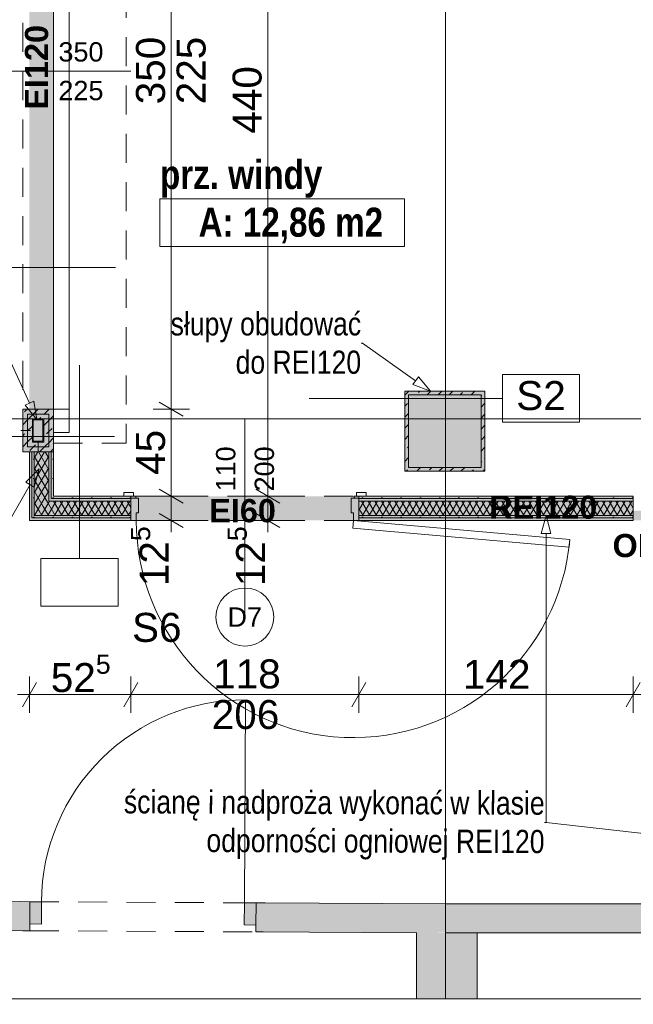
# Paper-space layout 'A-29. RZUT - PIĘTRO -1' of a CAD drawing. Header units: millimetres. Extents: x 0 to 950, y 0 to 750.
# Tile 14 of 28: x 303 to 367, y 101 to 203. Entities that reach past the tile are written whole.
import ezdxf
from ezdxf.xclip import XClip

# ---------------------------------------------------------------- set-up
doc = ezdxf.new("R2010")
doc.units = ezdxf.units.MM
doc.header["$MEASUREMENT"] = 0
doc.header["$XCLIPFRAME"] = 0
for name, pattern in [('ACAD_ISO03W100', [300, 120, -180]), ('DASHDOTX2', [1000, 500, -250, 0, -250]), ('DOT2', [3, 0.5, -2.5]), ('Przer. długie kreski', [2.5, 1.5, -1]), ('PRZERYWANA_DU_A', [550, 350, -200])]:
    doc.linetypes.add(name, pattern=pattern)
for name, color, linetype, lineweight in [('0_Nr_pióra__1', 7, 'Continuous', 20), ('0_Nr_pióra__2', 8, 'Continuous', 13), ('A_linie przekroju_Nr_pióra__1', 7, 'Continuous', 20), ('A_strefy_Nr_pióra__1', 7, 'Continuous', 20), ('A_wymiary_Nr_pióra__1', 7, 'Continuous', 20), ('A_wymiary_Nr_pióra__2', 8, 'Continuous', 13), ('A_ściany proj_Nr_pióra__1', 7, 'Continuous', 20), ('A_ściany_Nr_pióra__1', 7, 'Continuous', 20), ('Drzwi Archicad_Nr_pióra__1', 7, 'Continuous', 20), ('Drzwi Archicad_Nr_pióra__3', 252, 'Continuous', 13), ('Znaczniki drzwi Archicada_Nr_pióra__3', 252, 'Continuous', 13)]:
    doc.layers.add(name, color=color, linetype=linetype, lineweight=lineweight)
for name, color, linetype in [('A_konstrukcja stalowa', 7, 'Continuous'), ('A_podrys', 7, 'Continuous'), ('A_ppoż proj', 7, 'Continuous'), ('A_ściany', 7, 'Continuous'), ('A_ściany proj', 7, 'Continuous'), ('Drzwi Archicad', 7, 'Continuous')]:
    doc.layers.add(name, color=color, linetype=linetype)
for name, color, linetype, lineweight, true_color in [('A_konstrukcja stalowa_Nr_pióra__10', 7, 'Continuous', 13, 0x4b4b4b), ('A_opis ścian_Nr_pióra__19', 7, 'Continuous', 5, 0x191919), ('A_opis_Nr_pióra__10', 7, 'Continuous', 13, 0x4b4b4b), ('A_opis_Nr_pióra__255', 7, 'Continuous', 15, 0x242424), ('A_osie_Nr_pióra__16', 7, 'Continuous', 5, 0x0f0f0f), ('A_ppoż proj_Nr_pióra__8', 7, 'Continuous', 13, 0x4c4c4c), ('A_stolarka_Nr_pióra__8', 7, 'Continuous', 13, 0x4c4c4c), ('A_ściany proj_Nr_pióra__10', 7, 'Continuous', 13, 0x4b4b4b), ('A_ściany proj_Nr_pióra__21', 7, 'Continuous', 5, 0xb0b0b0), ('A_ściany proj_Nr_pióra__8', 7, 'Continuous', 13, 0x4c4c4c), ('A_ściany_Nr_pióra__10', 7, 'Continuous', 13, 0x4b4b4b)]:
    doc.layers.add(name, color=color, linetype=linetype, lineweight=lineweight, true_color=true_color)
doc.styles.add('STYL_AUTOMATYCZNY_1', font='arial.ttf')
doc.styles.add('STYL_AUTOMATYCZNY_2', font='ARIALN.TTF')
doc.styles.add('STYL_AUTOMATYCZNY_3', font='arial.ttf')
doc.styles.add('STYL_AUTOMATYCZNY_4', font='arial.ttf')
doc.styles.add('STYL_AUTOMATYCZNY_5', font='arial.ttf')
doc.styles.add('STYL_AUTOMATYCZNY_6', font='ARIALN.TTF')
pattern_1 = [(0, (-3203.2107, -656.7228), (0, 2), [0, -2])]
pattern_2 = [(60, (-3203.2107, -656.72283), (-0.51961524, 0.3), []), (120, (-3203.2107, -656.72283), (0.51961524, 0.3), [])]
pattern_3 = [(45, (-3203.2107, -656.7228), (-1.1404925, 1.1404925), []), (45, (-3202.0702, -656.7228), (-1.1404925, 1.1404925), [0.80646, -0.40322])]

# ---------------------------------------------------------------- blocks, each defined once
blk = doc.blocks.new('Rysunek_2_2', base_point=(-3203.21, -656.72))
at = {"layer": 'A_konstrukcja stalowa', "linetype": 'Continuous', "lineweight": 0, "true_color": 0x252525}
h = blk.add_hatch(color=250, dxfattribs=at)
h.paths.add_polyline_path([(304.63, 159.03), (305.83, 159.03), (305.83, 161.43), (304.63, 161.43)])
h.paths.add_polyline_path([(304.73, 159.13), (304.73, 161.33), (305.73, 161.33), (305.73, 159.13)], flags=0)
at = {"layer": 'A_ppoż proj', "linetype": 'Continuous', "lineweight": 0, "true_color": 0x121212}
h = blk.add_hatch(color=250, dxfattribs=at)
h.paths.add_polyline_path([(304.33, 243.93), (304.33, 236.83), (303.63, 236.83), (303.63, 232.43), (304.33, 232.43), (304.33, 162.43), (303.63, 162.43), (303.63, 158.03), (304.33, 158.03), (304.33, 150.93), (422.08, 150.93), (422.08, 111.26), (424.58, 111.26), (424.58, 150.93), (429.99, 150.93), (429.99, 156.13), (434.39, 156.13), (434.39, 163.53), (429.99, 163.53), (429.99, 234.13), (434.99, 234.13), (434.99, 241.97), (429.99, 241.97), (429.99, 243.93), (350.5, 243.93), (350.5, 283.89), (345, 283.91), (345, 282.91), (348, 282.89), (348, 243.93)])
h.paths.add_polyline_path([(366.83, 153.43), (306.83, 153.43), (306.83, 241.43), (366.83, 241.43), (366.83, 242.93), (428.99, 242.93), (428.99, 241.57), (434.59, 241.57), (434.59, 234.53), (428.99, 234.53), (428.99, 163.13), (433.99, 163.13), (433.99, 156.53), (428.99, 156.53), (428.99, 151.93), (366.83, 151.93)], flags=0)
h = blk.add_hatch(color=250, dxfattribs=at)
h.paths.add_polyline_path([(343.17, 156.01), (351.47, 156.01), (351.47, 164.31), (343.17, 164.31)])
h.paths.add_polyline_path([(343.57, 156.41), (343.57, 163.91), (351.07, 163.91), (351.07, 156.41)], flags=0)
at = {"layer": 'A_ściany', "linetype": 'Continuous', "lineweight": 0, "true_color": 0x000000}
for points in [[(343.57, 163.91), (343.57, 156.41), (351.07, 156.41), (351.07, 163.91)], [(110.97, 109.48), (304.37, 108.47), (304.38, 111.47), (110.99, 112.48)], [(327.78, 111.35), (327.77, 108.35), (347.38, 108.25), (347.38, 111.25)], [(347.38, 111.25), (347.38, 108.25), (439.38, 108.25), (439.38, 111.25)], [(344.38, 101.43), (350.66, 101.43), (350.66, 108.23), (344.38, 108.26)]]:
    blk.add_hatch(color=18, dxfattribs=at).paths.add_polyline_path(points)
at = {"layer": 'A_ściany proj', "linetype": 'Continuous', "lineweight": 0, "true_color": 0x4b4b4b}
h = blk.add_hatch(dxfattribs=at)
h.set_pattern_fill('FP_65_0002', color=251, style=0, pattern_type=2)
h.set_pattern_definition(pattern_3)
h.paths.add_polyline_path([(343.17, 164.31), (343.17, 156.01), (343.57, 156.41), (343.57, 163.91)])
h = blk.add_hatch(dxfattribs=at)
h.set_pattern_fill('FP_65_0002', color=251, style=0, pattern_type=2)
h.set_pattern_definition(pattern_3)
h.paths.add_polyline_path([(351.47, 164.31), (343.17, 164.31), (343.57, 163.91), (351.07, 163.91)])
h = blk.add_hatch(dxfattribs=at)
h.set_pattern_fill('FP_65_0002', color=251, style=0, pattern_type=2)
h.set_pattern_definition(pattern_3)
h.paths.add_polyline_path([(351.47, 156.01), (351.47, 164.31), (351.07, 163.91), (351.07, 156.41)])
h = blk.add_hatch(dxfattribs=at)
h.set_pattern_fill('FP_65_0002', color=251, style=0, pattern_type=2)
h.set_pattern_definition(pattern_3)
h.paths.add_polyline_path([(306.83, 162.43), (303.63, 162.43), (304.13, 161.93), (306.33, 161.93)])
h = blk.add_hatch(dxfattribs=at)
h.set_pattern_fill('FP_65_0002', color=251, style=0, pattern_type=2)
h.set_pattern_definition(pattern_3)
h.paths.add_polyline_path([(303.63, 162.43), (303.63, 158.03), (304.13, 158.53), (304.13, 161.93)])
h = blk.add_hatch(dxfattribs=at)
h.set_pattern_fill('FP_65_0002', color=251, style=0, pattern_type=2)
h.set_pattern_definition(pattern_3)
h.paths.add_polyline_path([(306.83, 158.03), (306.83, 162.43), (306.33, 161.93), (306.33, 158.53)])
h = blk.add_hatch(dxfattribs=at)
h.set_pattern_fill('FP_65_0002', color=251, style=0, pattern_type=2)
h.set_pattern_definition(pattern_3)
h.paths.add_polyline_path([(304.63, 161.43), (305.83, 161.43), (306.33, 161.93), (304.13, 161.93)])
h = blk.add_hatch(dxfattribs=at)
h.set_pattern_fill('FP_65_0002', color=251, style=0, pattern_type=2)
h.set_pattern_definition(pattern_3)
h.paths.add_polyline_path([(304.63, 159.03), (304.63, 161.43), (304.13, 161.93), (304.13, 158.53)])
h = blk.add_hatch(dxfattribs=at)
h.set_pattern_fill('FP_65_0002', color=251, style=0, pattern_type=2)
h.set_pattern_definition(pattern_3)
h.paths.add_polyline_path([(305.83, 161.43), (305.83, 159.03), (306.33, 158.53), (306.33, 161.93)])
h = blk.add_hatch(dxfattribs=at)
h.set_pattern_fill('FP_65_0002', color=251, style=0, pattern_type=2)
h.set_pattern_definition(pattern_3)
h.paths.add_polyline_path([(305.83, 159.03), (304.63, 159.03), (304.13, 158.53), (306.33, 158.53)])
h = blk.add_hatch(dxfattribs=at)
h.set_pattern_fill('FP_65_0002', color=251, style=0, pattern_type=2)
h.set_pattern_definition(pattern_3)
h.paths.add_polyline_path([(303.63, 158.03), (306.83, 158.03), (306.33, 158.53), (304.13, 158.53)])
at = {"layer": 'A_ściany proj', "linetype": 'Continuous', "lineweight": 13}
h = blk.add_hatch(dxfattribs=at)
h.set_pattern_fill('gypsum_0002', color=8, style=0, pattern_type=2)
h.set_pattern_definition(pattern_1)
h.paths.add_polyline_path([(304.33, 158.03), (304.33, 150.93), (304.58, 151.18), (304.58, 158.03)])
h = blk.add_hatch(dxfattribs=at)
h.set_pattern_fill('gypsum_0002', color=8, style=0, pattern_type=2)
h.set_pattern_definition(pattern_1)
h.paths.add_polyline_path([(304.58, 158.03), (304.58, 151.18), (304.83, 151.43), (304.83, 158.03)])
h = blk.add_hatch(dxfattribs=at)
h.set_pattern_fill('batt_insulation_0002', color=8, style=0, pattern_type=2)
h.set_pattern_definition(pattern_2)
h.paths.add_polyline_path([(304.83, 158.03), (304.83, 151.43), (306.33, 152.93), (306.33, 158.03)])
h = blk.add_hatch(dxfattribs=at)
h.set_pattern_fill('gypsum_0002', color=8, style=0, pattern_type=2)
h.set_pattern_definition(pattern_1)
h.paths.add_polyline_path([(306.58, 153.18), (306.58, 158.03), (306.33, 158.03), (306.33, 152.93)])
h = blk.add_hatch(dxfattribs=at)
h.set_pattern_fill('gypsum_0002', color=8, style=0, pattern_type=2)
h.set_pattern_definition(pattern_1)
h.paths.add_polyline_path([(306.83, 153.43), (306.83, 158.03), (306.58, 158.03), (306.58, 153.18)])
at = {"layer": 'A_ściany proj', "linetype": 'Continuous', "lineweight": 0, "true_color": 0x4b4b4b}
h = blk.add_hatch(dxfattribs=at)
h.set_pattern_fill('FP_65_0002', color=251, style=0, pattern_type=2)
h.set_pattern_definition(pattern_3)
h.paths.add_polyline_path([(343.17, 156.01), (351.47, 156.01), (351.07, 156.41), (343.57, 156.41)])
at = {"layer": 'A_ściany proj', "linetype": 'Continuous', "lineweight": 13}
h = blk.add_hatch(dxfattribs=at)
h.set_pattern_fill('batt_insulation_0002', color=8, style=0, pattern_type=2)
h.set_pattern_definition(pattern_2)
h.paths.add_polyline_path([(306.33, 152.93), (304.83, 151.43), (314.83, 151.43), (314.83, 152.93)])
h = blk.add_hatch(dxfattribs=at)
h.set_pattern_fill('gypsum_0002', color=8, style=0, pattern_type=2)
h.set_pattern_definition(pattern_1)
h.paths.add_polyline_path([(306.58, 153.18), (306.33, 152.93), (314.83, 152.93), (314.83, 153.18)])
h = blk.add_hatch(dxfattribs=at)
h.set_pattern_fill('gypsum_0002', color=8, style=0, pattern_type=2)
h.set_pattern_definition(pattern_1)
h.paths.add_polyline_path([(306.83, 153.43), (306.58, 153.18), (314.83, 153.18), (314.83, 153.43)])
h = blk.add_hatch(dxfattribs=at)
h.set_pattern_fill('gypsum_0002', color=8, style=0, pattern_type=2)
h.set_pattern_definition(pattern_1)
h.paths.add_polyline_path([(338.43, 153.43), (338.43, 153.18), (366.83, 153.18), (366.83, 153.43)])
h = blk.add_hatch(dxfattribs=at)
h.set_pattern_fill('gypsum_0002', color=8, style=0, pattern_type=2)
h.set_pattern_definition(pattern_1)
h.paths.add_polyline_path([(338.43, 153.18), (338.43, 152.93), (366.83, 152.93), (366.83, 153.18)])
h = blk.add_hatch(dxfattribs=at)
h.set_pattern_fill('batt_insulation_0002', color=8, style=0, pattern_type=2)
h.set_pattern_definition(pattern_2)
h.paths.add_polyline_path([(338.43, 152.93), (338.43, 151.43), (366.83, 151.43), (366.83, 152.93)])
h = blk.add_hatch(dxfattribs=at)
h.set_pattern_fill('gypsum_0002', color=8, style=0, pattern_type=2)
h.set_pattern_definition(pattern_1)
h.paths.add_polyline_path([(304.58, 151.18), (304.33, 150.93), (314.83, 150.93), (314.83, 151.18)])
h = blk.add_hatch(dxfattribs=at)
h.set_pattern_fill('gypsum_0002', color=8, style=0, pattern_type=2)
h.set_pattern_definition(pattern_1)
h.paths.add_polyline_path([(304.83, 151.43), (304.58, 151.18), (314.83, 151.18), (314.83, 151.43)])
h = blk.add_hatch(dxfattribs=at)
h.set_pattern_fill('gypsum_0002', color=8, style=0, pattern_type=2)
h.set_pattern_definition(pattern_1)
h.paths.add_polyline_path([(338.43, 151.18), (366.83, 151.18), (366.83, 151.43), (338.43, 151.43)])
h = blk.add_hatch(dxfattribs=at)
h.set_pattern_fill('gypsum_0002', color=8, style=0, pattern_type=2)
h.set_pattern_definition(pattern_1)
h.paths.add_polyline_path([(366.83, 151.18), (338.43, 151.18), (338.43, 150.93), (366.83, 150.93)])
at = {"layer": 'Drzwi Archicad', "linetype": 'Continuous', "lineweight": 0, "true_color": 0xfdfdfd}
for points in [[(304.37, 109.17), (305.57, 109.16), (305.58, 111.46), (304.38, 111.47)], [(327.78, 111.35), (326.58, 111.36), (326.57, 109.06), (327.77, 109.05)]]:
    blk.add_hatch(color=7, dxfattribs=at).paths.add_polyline_path(points)
at = {"layer": '0_Nr_pióra__2', "color": 8, "linetype": 'PRZERYWANA_DU_A', "lineweight": 13, "ltscale": 2, "flags": 128}
for points in [[(51.04, 101.43), (365.17, 101.43)], [(365.17, 101.43), (535.17, 101.43)]]:
    blk.add_lwpolyline(points, dxfattribs=at)
at = {"layer": 'A_konstrukcja stalowa_Nr_pióra__10', "color": 251, "linetype": 'DOT2', "lineweight": 13, "ltscale": 2, "true_color": 0x4b4b4b}
for p, q in [((305.23, 158.03), (305.23, 162.43)), ((303.43, 160.23), (307.03, 160.23))]:
    blk.add_line(p, q, dxfattribs=at)
at = {"layer": 'A_konstrukcja stalowa_Nr_pióra__10', "color": 251, "linetype": 'Continuous', "lineweight": 13, "ltscale": 2, "true_color": 0x4b4b4b}
for p, q in [((305.83, 161.43), (304.63, 161.43)), ((304.63, 161.43), (304.63, 159.03)), ((304.73, 159.13), (304.73, 161.33)), ((304.73, 161.33), (305.73, 161.33)), ((305.73, 161.33), (305.73, 159.13)), ((305.83, 159.03), (305.83, 161.43)), ((304.63, 159.03), (305.83, 159.03)), ((305.73, 159.13), (304.73, 159.13))]:
    blk.add_line(p, q, dxfattribs=at)
at = {"layer": 'A_linie przekroju_Nr_pióra__1', "color": 7, "linetype": 'ACAD_ISO03W100', "lineweight": 20, "ltscale": 2}
blk.add_line((73.24, 177.09), (535.17, 177.09), dxfattribs=at)
at = {"layer": 'A_opis ścian_Nr_pióra__19', "color": 250, "linetype": 'Continuous', "lineweight": 5, "ltscale": 2, "true_color": 0x191919}
for p, q in [((309.51, 147), (309.51, 167)), ((361.28, 166.04), (353.28, 166.04)), ((353.28, 166.04), (353.28, 161.09)), ((361.28, 161.09), (361.28, 166.04)), ((353.28, 163.56), (333.28, 163.56)), ((353.28, 161.09), (361.28, 161.09)), ((293.13, 159.61), (313.13, 159.61)), ((313.51, 147), (305.51, 147)), ((305.51, 147), (305.51, 142.05)), ((313.51, 142.05), (313.51, 147)), ((305.51, 142.05), (313.51, 142.05))]:
    blk.add_line(p, q, dxfattribs=at)
at = {"layer": 'A_opis_Nr_pióra__255', "color": 250, "linetype": 'Continuous', "lineweight": 15, "ltscale": 2, "true_color": 0x242424}
for p, q in [((338.82, 169.27), (338.66, 169.27)), ((344.3, 165.39), (338.82, 169.27)), ((304.33, 163.07), (302.42, 167.29)), ((344.01, 164.98), (344.59, 165.79)), ((345.83, 164.31), (344.59, 165.79)), ((345.83, 164.31), (344.01, 164.98)), ((303.88, 162.87), (304.79, 163.28)), ((305.1, 161.37), (304.79, 163.28)), ((305.1, 161.37), (303.88, 162.87)), ((305.32, 156.25), (303.96, 154.88)), ((305.32, 156.25), (304.82, 154.38)), ((304.82, 154.38), (303.96, 154.88)), ((304.39, 154.63), (297.5, 142.65)), ((357.81, 151.43), (357.31, 149.56)), ((357.81, 151.43), (358.31, 149.56)), ((358.31, 149.56), (357.31, 149.56)), ((357.81, 149.56), (357.81, 119.66)), ((357.81, 119.66), (357.65, 119.66)), ((357.81, 119.66), (357.65, 119.66)), ((420.23, 112.6), (357.81, 119.66))]:
    blk.add_line(p, q, dxfattribs=at)
at = {"layer": 'A_osie_Nr_pióra__16', "color": 250, "linetype": 'DASHDOTX2', "lineweight": 5, "ltscale": 2, "true_color": 0x0f0f0f}
for p, q in [((347.38, 400.34), (347.38, 101.43)), ((535.17, 161.43), (86.77, 161.43))]:
    blk.add_line(p, q, dxfattribs=at)
at = {"layer": 'A_stolarka_Nr_pióra__8', "color": 251, "linetype": 'Przer. długie kreski', "lineweight": 13, "ltscale": 2, "true_color": 0x4c4c4c}
for p in [(314.33, 235.93), (306.83, 158.93)]:
    blk.add_line(p, (314.33, 158.93), dxfattribs=at)
at = {"layer": 'A_stolarka_Nr_pióra__8', "color": 251, "linetype": 'Continuous', "lineweight": 13, "ltscale": 2, "true_color": 0x4c4c4c}
for p, q in [((306.83, 234.83), (306.83, 160.03)), ((308.43, 234.83), (308.43, 160.03)), ((306.83, 162.43), (308.43, 162.43)), ((306.83, 160.03), (308.43, 160.03))]:
    blk.add_line(p, q, dxfattribs=at)
at = {"layer": 'A_strefy_Nr_pióra__1', "color": 7, "linetype": 'Continuous', "lineweight": 20, "ltscale": 2}
for p, q in [((317.84, 184.22), (317.84, 179.28)), ((317.84, 184.22), (343.14, 184.22)), ((343.14, 184.22), (343.14, 179.28)), ((317.84, 179.28), (343.14, 179.28))]:
    blk.add_line(p, q, dxfattribs=at)
at = {"layer": 'A_wymiary_Nr_pióra__1', "color": 7, "linetype": 'Continuous', "lineweight": 20, "ltscale": 2}
for p, q in [((317.75, 163.15), (320.25, 161.71)), ((317.75, 154.15), (320.25, 152.71)), ((327.75, 154.15), (330.25, 152.71)), ((317.75, 151.65), (320.25, 150.21)), ((327.75, 151.65), (330.25, 150.21)), ((305.06, 134.15), (303.61, 131.65)), ((315.56, 134.15), (314.11, 131.65)), ((339.16, 134.15), (337.71, 131.65)), ((367.55, 134.15), (366.11, 131.65))]:
    blk.add_line(p, q, dxfattribs=at)
at = {"layer": 'A_wymiary_Nr_pióra__2', "color": 8, "linetype": 'Continuous', "lineweight": 13, "ltscale": 2}
for p, q in [((329, 153.43), (329, 241.43)), ((319, 162.43), (319, 232.43)), ((320.88, 162.43), (317.13, 162.43)), ((319, 153.43), (319, 162.43)), ((320.88, 153.43), (317.13, 153.43)), ((319, 150.93), (319, 153.43)), ((330.88, 153.43), (327.13, 153.43)), ((329, 150.93), (329, 153.43)), ((320.88, 150.93), (317.13, 150.93)), ((319, 149.7), (319, 150.93)), ((330.88, 150.93), (327.13, 150.93)), ((329, 149.7), (329, 150.93)), ((304.33, 131.03), (304.33, 134.78)), ((314.83, 131.03), (314.83, 134.78)), ((338.43, 131.03), (338.43, 134.78)), ((366.83, 131.03), (366.83, 134.78)), ((303.11, 132.9), (304.33, 132.9)), ((304.33, 132.9), (314.83, 132.9)), ((314.83, 132.9), (338.43, 132.9)), ((338.43, 132.9), (366.83, 132.9)), ((366.83, 132.9), (422.08, 132.9))]:
    blk.add_line(p, q, dxfattribs=at)
at = {"layer": 'A_ściany proj_Nr_pióra__1', "color": 7, "linetype": 'Continuous', "lineweight": 20, "ltscale": 2}
for p, q in [((314.83, 153.43), (314.09, 153.43)), ((338.43, 153.43), (339.17, 153.43))]:
    blk.add_line(p, q, dxfattribs=at)
at = {"layer": 'A_ściany proj_Nr_pióra__1', "color": 7, "linetype": 'Continuous', "lineweight": 20, "ltscale": 2, "flags": 128}
for points in [[(343.17, 164.31), (343.17, 156.01)], [(351.47, 164.31), (343.17, 164.31)], [(351.47, 156.01), (351.47, 164.31)], [(343.57, 156.41), (343.57, 163.91)], [(343.57, 163.91), (351.07, 163.91)], [(351.07, 163.91), (351.07, 156.41)], [(306.83, 162.43), (303.63, 162.43)], [(303.63, 162.43), (303.63, 158.03)], [(306.83, 158.03), (306.83, 162.43)], [(304.63, 161.43), (305.83, 161.43)], [(304.63, 159.03), (304.63, 161.43)], [(305.83, 161.43), (305.83, 159.03)], [(305.83, 159.03), (304.63, 159.03)], [(303.63, 158.03), (306.83, 158.03)], [(304.33, 158.03), (304.33, 150.93)], [(306.83, 153.43), (306.83, 158.03)], [(343.17, 156.01), (351.47, 156.01)], [(351.07, 156.41), (343.57, 156.41)], [(314.83, 153.43), (306.83, 153.43)], [(366.83, 153.43), (338.43, 153.43)], [(304.33, 150.93), (314.83, 150.93)], [(338.43, 150.93), (366.83, 150.93)]]:
    blk.add_lwpolyline(points, dxfattribs=at)
at = {"layer": 'A_ściany proj_Nr_pióra__10', "color": 251, "linetype": 'Continuous', "lineweight": 13, "ltscale": 2, "true_color": 0x4b4b4b}
for p, q in [((304.13, 161.93), (306.33, 161.93)), ((306.33, 161.93), (304.13, 161.93)), ((304.13, 158.53), (304.13, 161.93)), ((304.13, 161.93), (304.13, 158.53)), ((306.33, 161.93), (306.33, 158.53)), ((306.33, 158.53), (306.33, 161.93)), ((306.33, 158.53), (304.13, 158.53)), ((304.13, 158.53), (306.33, 158.53))]:
    blk.add_line(p, q, dxfattribs=at)
at = {"layer": 'A_ściany proj_Nr_pióra__21', "color": 253, "linetype": 'Continuous', "lineweight": 5, "ltscale": 2, "true_color": 0xb0b0b0}
for p, q in [((304.33, 162.43), (304.58, 162.43)), ((304.58, 162.43), (304.83, 162.43)), ((304.83, 162.43), (306.33, 162.43)), ((306.33, 162.43), (306.58, 162.43)), ((306.58, 162.43), (306.83, 162.43)), ((304.58, 158.03), (304.58, 151.18)), ((304.83, 158.03), (304.83, 151.43)), ((306.33, 152.93), (306.33, 158.03)), ((306.58, 153.18), (306.58, 158.03)), ((314.83, 152.93), (306.33, 152.93)), ((314.83, 153.18), (306.58, 153.18)), ((314.83, 153.23), (314.83, 153.43)), ((314.83, 153.18), (314.83, 153.23)), ((314.83, 152.93), (314.83, 153.18)), ((314.83, 151.43), (314.83, 152.93)), ((338.43, 153.23), (338.43, 153.43)), ((338.43, 153.18), (338.43, 153.23)), ((366.83, 153.18), (338.43, 153.18)), ((338.43, 152.93), (338.43, 153.18)), ((366.83, 152.93), (338.43, 152.93)), ((338.43, 151.43), (338.43, 152.93)), ((304.58, 151.18), (314.83, 151.18)), ((304.83, 151.43), (314.83, 151.43)), ((314.83, 151.18), (314.83, 151.43)), ((314.83, 150.93), (314.83, 151.18)), ((338.43, 151.43), (366.83, 151.43)), ((338.43, 151.18), (338.43, 151.43)), ((338.43, 151.18), (366.83, 151.18)), ((338.43, 150.93), (338.43, 151.18))]:
    blk.add_line(p, q, dxfattribs=at)
at = {"layer": 'A_ściany proj_Nr_pióra__21', "color": 253, "linetype": 'Continuous', "lineweight": 5, "ltscale": 2, "true_color": 0xb0b0b0, "flags": 128}
for points in [[(304.33, 158.03), (304.58, 158.03)], [(304.58, 158.03), (304.83, 158.03)], [(304.83, 158.03), (306.33, 158.03)], [(306.33, 158.03), (306.58, 158.03)], [(306.58, 158.03), (306.83, 158.03)], [(366.83, 153.43), (366.83, 153.18)], [(366.83, 153.18), (366.83, 152.93)], [(366.83, 152.93), (366.83, 151.43)], [(366.83, 151.43), (366.83, 151.18)], [(366.83, 151.18), (366.83, 150.93)]]:
    blk.add_lwpolyline(points, dxfattribs=at)
at = {"layer": 'A_ściany proj_Nr_pióra__8', "color": 251, "linetype": 'Przer. długie kreski', "lineweight": 13, "ltscale": 2, "true_color": 0x4c4c4c}
blk.add_line((303.63, 232.43), (303.63, 162.43), dxfattribs=at)
at = {"layer": 'A_ściany_Nr_pióra__1', "color": 7, "linetype": 'Continuous', "lineweight": 20, "ltscale": 2}
for p, q in [((304.38, 111.47), (303.44, 111.48)), ((304.38, 111.47), (304.37, 109.17)), ((327.78, 111.35), (327.77, 109.05)), ((327.78, 111.35), (328.72, 111.34)), ((304.37, 109.17), (304.37, 108.47)), ((327.77, 109.05), (327.77, 108.35)), ((304.37, 108.47), (303.63, 108.47)), ((327.77, 108.35), (328.51, 108.35))]:
    blk.add_line(p, q, dxfattribs=at)
at = {"layer": 'A_ściany_Nr_pióra__1', "color": 7, "linetype": 'Continuous', "lineweight": 20, "ltscale": 2, "flags": 128}
for points in [[(343.57, 163.91), (343.57, 156.41)], [(351.07, 163.91), (343.57, 163.91)], [(351.07, 156.41), (351.07, 163.91)], [(343.57, 156.41), (351.07, 156.41)], [(304.38, 111.47), (110.99, 112.48)], [(347.38, 111.25), (327.78, 111.35)], [(439.38, 111.25), (347.38, 111.25)], [(218.66, 108.92), (304.37, 108.47)], [(327.77, 108.35), (344.38, 108.26)], [(344.38, 108.26), (344.38, 101.43)], [(347.38, 108.25), (419.18, 108.25)], [(350.66, 101.43), (350.66, 108.23)]]:
    blk.add_lwpolyline(points, dxfattribs=at)
at = {"layer": 'A_ściany_Nr_pióra__10', "color": 251, "linetype": 'Przer. długie kreski', "lineweight": 13, "ltscale": 2, "true_color": 0x4b4b4b}
for p, q in [((304.38, 111.47), (327.78, 111.35)), ((304.37, 108.47), (327.77, 108.35))]:
    blk.add_line(p, q, dxfattribs=at)
at = {"layer": 'Drzwi Archicad_Nr_pióra__1', "color": 7, "linetype": 'Continuous', "lineweight": 20, "ltscale": 2}
for p, q in [((326.58, 111.36), (326.69, 132.35)), ((304.38, 111.47), (303.44, 111.48)), ((304.38, 111.47), (303.44, 111.48)), ((304.38, 111.47), (304.37, 109.17)), ((304.38, 111.47), (304.37, 109.17)), ((304.38, 111.47), (304.37, 109.17)), ((305.58, 111.46), (304.38, 111.47)), ((305.57, 109.16), (305.58, 111.46)), ((326.58, 111.36), (326.57, 109.06)), ((327.78, 111.35), (326.58, 111.36)), ((327.77, 109.05), (327.78, 111.35)), ((327.78, 111.35), (327.77, 109.05)), ((327.78, 111.35), (327.77, 109.05)), ((327.78, 111.35), (328.72, 111.34)), ((327.78, 111.35), (328.72, 111.34)), ((304.37, 109.17), (305.57, 109.16)), ((304.37, 109.17), (304.37, 108.47)), ((304.37, 109.17), (304.37, 108.47)), ((326.57, 109.06), (327.77, 109.05)), ((327.77, 109.05), (327.77, 108.35)), ((327.77, 109.05), (327.77, 108.35)), ((304.37, 108.47), (303.63, 108.47)), ((304.37, 108.47), (303.63, 108.47)), ((327.77, 108.35), (328.51, 108.35)), ((327.77, 108.35), (328.51, 108.35))]:
    blk.add_line(p, q, dxfattribs=at)
blk.add_arc((326.58, 111.36), 21, 89.7013, 179.7013, dxfattribs=at)
at = {"layer": 'Drzwi Archicad_Nr_pióra__3', "color": 252, "linetype": 'Continuous', "lineweight": 13, "ltscale": 2}
for p, q in [((304.33, 162.43), (304.58, 162.43)), ((304.58, 162.43), (304.83, 162.43)), ((304.83, 162.43), (306.33, 162.43)), ((306.33, 162.43), (306.58, 162.43)), ((306.58, 162.43), (306.83, 162.43)), ((315.09, 153.81), (314.09, 153.81)), ((314.09, 153.81), (314.09, 153.43)), ((314.09, 153.43), (315.09, 153.43)), ((314.83, 153.43), (314.09, 153.43)), ((314.83, 153.43), (314.09, 153.43)), ((315.33, 153.43), (314.83, 153.43)), ((314.83, 153.43), (314.83, 153.23)), ((314.83, 153.23), (314.83, 153.43)), ((314.83, 153.23), (314.83, 153.43)), ((314.83, 153.23), (315.33, 153.23)), ((314.83, 150.93), (314.83, 153.23)), ((314.83, 153.23), (315.63, 153.23)), ((314.83, 153.18), (314.83, 153.23)), ((314.83, 153.18), (314.83, 153.23)), ((314.83, 152.93), (314.83, 153.18)), ((314.83, 152.93), (314.83, 153.18)), ((314.83, 151.43), (314.83, 152.93)), ((314.83, 151.43), (314.83, 152.93)), ((315.09, 153.43), (315.09, 153.81)), ((315.33, 153.23), (315.33, 153.43)), ((315.63, 153.23), (315.63, 151.73)), ((337.63, 151.73), (337.63, 153.23)), ((337.63, 153.23), (338.43, 153.23)), ((338.43, 153.43), (337.93, 153.43)), ((337.93, 153.43), (337.93, 153.23)), ((337.93, 153.23), (338.43, 153.23)), ((339.17, 153.81), (338.17, 153.81)), ((338.17, 153.81), (338.17, 153.43)), ((338.17, 153.43), (339.17, 153.43)), ((338.43, 153.23), (338.43, 153.43)), ((338.43, 153.23), (338.43, 153.43)), ((338.43, 153.23), (338.43, 153.43)), ((338.43, 153.43), (339.17, 153.43)), ((338.43, 153.43), (339.17, 153.43)), ((338.43, 153.23), (338.43, 150.93)), ((338.43, 153.18), (338.43, 153.23)), ((338.43, 153.18), (338.43, 153.23)), ((338.43, 152.93), (338.43, 153.18)), ((338.43, 152.93), (338.43, 153.18)), ((338.43, 151.43), (338.43, 152.93)), ((338.43, 151.43), (338.43, 152.93)), ((339.17, 153.43), (339.17, 153.81)), ((314.83, 151.18), (314.83, 151.43)), ((314.83, 151.18), (314.83, 151.43)), ((314.83, 150.93), (314.83, 151.18)), ((314.83, 150.93), (314.83, 151.18)), ((315.39, 150.93), (314.83, 150.93)), ((315.63, 151.73), (315.39, 151.73)), ((315.39, 151.73), (315.39, 150.93)), ((337.87, 151.73), (337.63, 151.73)), ((337.87, 150.93), (337.8, 150.13)), ((337.87, 150.93), (337.87, 151.73)), ((338.43, 150.93), (337.87, 150.93)), ((360.27, 148.97), (337.87, 150.93)), ((338.43, 151.18), (338.43, 151.43)), ((338.43, 151.18), (338.43, 151.43)), ((338.43, 150.93), (338.43, 151.18)), ((338.43, 150.93), (338.43, 151.18)), ((337.8, 150.13), (360.2, 148.17)), ((360.2, 148.17), (360.27, 148.97))]:
    blk.add_line(p, q, dxfattribs=at)
at = {"layer": 'Drzwi Archicad_Nr_pióra__3', "color": 252, "linetype": 'Przer. długie kreski', "lineweight": 13, "ltscale": 2}
for p, q in [((314.83, 153.43), (338.43, 153.43)), ((314.83, 150.93), (338.43, 150.93))]:
    blk.add_line(p, q, dxfattribs=at)
at = {"layer": 'Drzwi Archicad_Nr_pióra__3', "color": 252, "linetype": 'Continuous', "lineweight": 13, "ltscale": 2}
blk.add_arc((337.87, 150.93), 22.48, 180, 355, dxfattribs=at)
at = {"layer": 'Znaczniki drzwi Archicada_Nr_pióra__3', "color": 252, "linetype": 'Continuous', "lineweight": 13, "ltscale": 2}
for p, q in [((300.2, 197.43), (314.83, 197.43)), ((326.63, 140.93), (326.63, 161.43))]:
    blk.add_line(p, q, dxfattribs=at)
at = {"layer": 'Znaczniki drzwi Archicada_Nr_pióra__3', "color": 252, "linetype": 'Continuous', "lineweight": 13, "ltscale": 2, "flags": 128}
blk.add_lwpolyline([(323.63, 140.93, 1), (329.63, 140.93, 1)], format="xyb", close=True, dxfattribs=at)
at = {"layer": 'A_opis ścian_Nr_pióra__19', "color": 250, "linetype": 'Continuous', "lineweight": 5, "true_color": 0x191919, "char_height": 3, "attachment_point": 2, "style": 'STYL_AUTOMATYCZNY_1'}
for s, insert in [('\\A1;{\\pqc;\\fArial|b0|i0|c238|p0;\\W1.000000;S2}', (357.28, 165.35)), ('\\A1;{\\pqc;\\fArial|b0|i0|c238|p0;\\W1.000000;S6}', (317.51, 141.36))]:
    blk.add_mtext(s, dxfattribs=dict(at, insert=insert))
at = {"layer": 'A_opis_Nr_pióra__10', "color": 251, "linetype": 'Continuous', "lineweight": 13, "true_color": 0x4b4b4b, "char_height": 2.4, "attachment_point": 6, "style": 'STYL_AUTOMATYCZNY_2'}
for s, insert, width, line_spacing_factor in [('\\A1;{\\pqr;\\fArial Narrow|b0|i0|c238|p0;\\W1.000000;słupy obudować do REI120}', (338.66, 169.27), 20.665, 0.99198), ('\\A1;{\\pqr;\\fArial Narrow|b0|i0|c238|p0;\\W1.000000;Uwaga! należy uwzględnić przełożenie instalacji w tym obszarze, tak aby możliwe było wykonanie drzwi}', (406.17, 124.36), 44.5324, 0.990988)]:
    blk.add_mtext(s, dxfattribs=dict(at, insert=insert, width=width, line_spacing_factor=line_spacing_factor))
at = {"layer": 'A_opis_Nr_pióra__10', "color": 251, "linetype": 'Continuous', "lineweight": 13, "true_color": 0x4b4b4b, "insert": (424.85, 163.97), "char_height": 2.4, "attachment_point": 6, "style": 'STYL_AUTOMATYCZNY_2'}
blk.add_mtext('\\A1;{\\pqr;\\fArial Narrow|b0|i0|c238|p0;\\W1.000000;słupy i podciągi obudować do REI120}', dxfattribs=at)
at = {"layer": 'A_opis_Nr_pióra__10', "color": 251, "linetype": 'Continuous', "lineweight": 13, "true_color": 0x4b4b4b, "insert": (357.65, 119.32), "char_height": 2.4, "width": 48.4525, "attachment_point": 6, "rotation": 359.806, "line_spacing_factor": 0.992932, "style": 'STYL_AUTOMATYCZNY_2'}
blk.add_mtext('\\A1;{\\pqr;\\fArial Narrow|b0|i0|c238|p0;\\W1.000000;ścianę i nadproża wykonać w klasie odporności ogniowej REI120}', dxfattribs=at)
blk.add_mtext('\\A1;{\\pqr;\\fArial Narrow|b0|i0|c238|p0;\\W1.000000;ścianę i nadproża wykonać w klasie odporności ogniowej REI120}', dxfattribs=at)
at = {"layer": 'A_ppoż proj_Nr_pióra__8', "color": 251, "linetype": 'Continuous', "lineweight": 13, "true_color": 0x4c4c4c, "insert": (305.08, 197.82), "char_height": 2.4, "attachment_point": 5, "rotation": 90, "style": 'STYL_AUTOMATYCZNY_3'}
blk.add_mtext('\\A1;{\\pqc;\\fArial|b1|i0|c238|p0;\\W1.000000;EI120}', dxfattribs=at)
at = {"layer": 'A_ppoż proj_Nr_pióra__8', "color": 251, "linetype": 'Continuous', "lineweight": 13, "true_color": 0x4c4c4c, "char_height": 2.4, "attachment_point": 5, "style": 'STYL_AUTOMATYCZNY_3'}
for s, insert in [('\\A1;{\\pqc;\\fArial|b1|i0|c238|p0;\\W1.000000;EI60}', (326.39, 151.92)), ('\\A1;{\\pqc;\\fArial|b1|i0|c238|p0;\\W1.000000;REI120}', (357.51, 152.28)), ('\\A1;{\\pqc;\\fArial|b1|i0|c238|p0;\\W1.000000;OBUDOWA ŚCIANY DO REI120}', (389.55, 148.31))]:
    blk.add_mtext(s, dxfattribs=dict(at, insert=insert))
at = {"layer": 'A_strefy_Nr_pióra__1', "color": 7, "linetype": 'Continuous', "lineweight": 20, "char_height": 3, "attachment_point": 1, "style": 'STYL_AUTOMATYCZNY_6'}
for s, insert in [('\\A1;{\\pql;\\fArial Narrow|b1|i0|c238|p0;\\W1.000000;prz. windy}', (317.84, 188.22)), ('\\A1;{\\pql;\\fArial Narrow|b1|i0|c238|p0;\\W1.000000;A: 12,86 m2}', (321.84, 183.29))]:
    blk.add_mtext(s, dxfattribs=dict(at, insert=insert))
at = {"layer": 'A_wymiary_Nr_pióra__1', "color": 7, "linetype": 'Continuous', "lineweight": 20, "char_height": 3, "attachment_point": 7, "rotation": 90, "style": 'STYL_AUTOMATYCZNY_5'}
for s, insert, width in [('\\A1;{\\pql;\\fArial|b0|i0|c238|p0;\\W1.000000;350}', (318.4, 193.99), 6.8645), ('\\A1;{\\pql;\\fArial|b0|i0|c238|p0;\\W1.000000;225}', (322.6, 193.99), 6.8645), ('\\A1;{\\pql;\\fArial|b0|i0|c238|p0;\\W1.000000;440}', (328.4, 190.95), 6.8645), ('\\A1;{\\pql;\\fArial|b0|i0|c238|p0;\\W1.000000;45}', (318.4, 155.64), 4.5763)]:
    blk.add_mtext(s, dxfattribs=dict(at, insert=insert, width=width))
at = {"layer": 'A_wymiary_Nr_pióra__1', "color": 7, "linetype": 'Continuous', "lineweight": 20, "char_height": 3, "attachment_point": 7, "rotation": 90, "style": 'STYL_AUTOMATYCZNY_1'}
for insert in [(319.6, 144.12), (329.6, 144.12)]:
    blk.add_mtext('\\A1;{\\pql;\\fArial|b0|i0|c238|p0;\\W1.000000;12\\fArial|b0|i0|c238|p0;\\W1.000000;\\A1{\\H.66x;\\S5^  ;}}', dxfattribs=dict(at, insert=insert))
at = {"layer": 'A_wymiary_Nr_pióra__1', "color": 7, "linetype": 'Continuous', "lineweight": 20, "insert": (306.54, 132.29), "char_height": 3, "attachment_point": 7, "style": 'STYL_AUTOMATYCZNY_1'}
blk.add_mtext('\\A1;{\\pql;\\fArial|b0|i0|c238|p0;\\W1.000000;52\\fArial|b0|i0|c238|p0;\\W1.000000;\\A1{\\H.66x;\\S5^  ;}}', dxfattribs=at)
at = {"layer": 'A_wymiary_Nr_pióra__1', "color": 7, "linetype": 'Continuous', "lineweight": 20, "char_height": 3, "attachment_point": 7, "style": 'STYL_AUTOMATYCZNY_5'}
for s, insert, width in [('\\A1;{\\pql;\\fArial|b0|i0|c238|p0;\\W1.000000;118}', (323.35, 133.5), 6.5592), ('\\A1;{\\pql;\\fArial|b0|i0|c238|p0;\\W1.000000;142}', (349.2, 133.5), 6.8645), ('\\A1;{\\pql;\\fArial|b0|i0|c238|p0;\\W1.000000;206}', (323.2, 129.3), 6.8645)]:
    blk.add_mtext(s, dxfattribs=dict(at, insert=insert, width=width))
at = {"layer": 'Znaczniki drzwi Archicada_Nr_pióra__3', "color": 252, "linetype": 'Continuous', "lineweight": 13, "char_height": 2, "attachment_point": 7, "style": 'STYL_AUTOMATYCZNY_4'}
for s, insert in [('\\A1;{\\pql;\\fArial CE|b0|i0|c238|p0;\\W1.000000;350}', (307.33, 198.39)), ('\\A1;{\\pql;\\fArial CE|b0|i0|c238|p0;\\W1.000000;225}', (307.33, 194.39)), ('\\A1;{\\pql;\\fArial CE|b0|i0|c238|p0;\\W1.000000;D7}', (324.83, 139.93))]:
    blk.add_mtext(s, dxfattribs=dict(at, insert=insert))
at = {"layer": 'Znaczniki drzwi Archicada_Nr_pióra__3', "color": 252, "linetype": 'Continuous', "lineweight": 13, "char_height": 2, "attachment_point": 7, "rotation": 90, "style": 'STYL_AUTOMATYCZNY_4'}
for s, insert in [('\\A1;{\\pql;\\fArial CE|b0|i0|c238|p0;\\W1.000000;110}', (325.67, 153.93)), ('\\A1;{\\pql;\\fArial CE|b0|i0|c238|p0;\\W1.000000;200}', (329.67, 153.93))]:
    blk.add_mtext(s, dxfattribs=dict(at, insert=insert))

psp = doc.layouts.new('A-29. RZUT - PIĘTRO -1')

# ---------------------------------------------------------------- block references
at = {"layer": 'A_podrys', "color": 37, "linetype": 'Continuous', "lineweight": 5, "true_color": 0x656532}
ref = psp.add_blockref('Rysunek_2_2', (-3203.21, -656.72), dxfattribs=at)
XClip(ref).set_block_clipping_path([(34.2720516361, 101.426833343), (535.1719941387, 519.046833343)])

# ---------------------------------------------------------------- texts
at = {"layer": '0_Nr_pióra__1', "color": 7, "linetype": 'Continuous', "lineweight": 20, "insert": (273.58, 30.42), "char_height": 1.9952, "attachment_point": 7, "line_spacing_factor": 0.983393, "style": 'STYL_AUTOMATYCZNY_2'}
psp.add_mtext('\\A1;{\\pql;\\fArial Narrow|b0|i0|c238|p0;\\W1.000000;S\\fArial Narrow|b0|i0|c238|p0;\\W1.000000;\\A1{\\H.66x;\\S ^ 7 ;}\\fArial Narrow|b0|i0|c238|p0;\\W1.000000;- ściana murowana z bloczków silikatowych na zaprawie M10 EI60^I18cm\\P\\pql;\\fArial Narrow|b0|i0|c238|p0;\\W1.000000;tynk gipsowy nakładany maszynowo z gładzią gipsową^I^I1,5 cm\\P\\pql;\\fArial Narrow|b0|i0|c238|p0;\\W1.000000;ściana murowana z bloczków silikatowych SILKA lub równoważne^I15cm\\P\\pql;\\fArial Narrow|b0|i0|c238|p0;\\W1.000000;tynk gipsowy nakładany maszynowo z gładzią gipsową^I^I1,5 cm\\P\\pql;\\fArial Narrow|b0|i0|c238|p0;\\W1.000000;\\P\\pql;\\fArial Narrow|b0|i0|c238|p0;\\H1.002404x;\\W1.000000;S\\fArial Narrow|b0|i0|c238|p0;\\W1.000000;\\A1{\\H.66x;\\S ^ 8 ;}\\fArial Narrow|b0|i0|c238|p0;\\W1.000000;- ściana murowana z bloczków silikatowych na zaprawie M10 REI60^I18cm\\P\\pql;\\fArial Narrow|b0|i0|c238|p0;\\W1.000000;tynk gipsowy nakładany maszynowo z gładzią gipsową^I^I1,5 cm\\P\\pql;\\fArial Narrow|b0|i0|c238|p0;\\W1.000000;ściana murowana z bloczków silikatowych SILKA lub równoważne^I15cm\\P\\pql;\\fArial Narrow|b0|i0|c238|p0;\\W1.000000;tynk gipsowy nakładany maszynowo z gładzią gipsową^I^I1,5 cm\\P\\pql;\\fArial Narrow|b0|i0|c238|p0;\\W1.000000;\\P\\pql;\\fArial Narrow|b0|i0|c238|p0;\\W1.000000;S\\fArial Narrow|b0|i0|c238|p0;\\W1.000000;\\A1{\\H.66x;\\S ^ 9 ;}\\fArial Narrow|b0|i0|c238|p0;\\W1.000000;- ściana murowana z bloczków silikatowych na zaprawie M10 REI120^I18cm\\P\\pql;\\fArial Narrow|b0|i0|c238|p0;\\W1.000000;tynk gipsowy nakładany maszynowo z gładzią gipsową^I^I1,5 cm\\P\\pql;\\fArial Narrow|b0|i0|c238|p0;\\W1.000000;ściana murowana z bloczków silikatowych SILKA lub równoważne^I15cm\\P\\pql;\\fArial Narrow|b0|i0|c238|p0;\\W1.000000;tynk gipsowy nakładany maszynowo z gładzią gipsową^I^I1,5 cm\\P\\pql;\\fArial Narrow|b0|i0|c238|p0;\\W1.000000;\\P\\pql;\\fArial Narrow|b0|i0|c238|p0;\\W1.000000;S\\fArial Narrow|b0|i0|c238|p0;\\W1.000000;\\A1{\\H.66x;\\S ^ 10 ;}\\fArial Narrow|b0|i0|c238|p0;\\W1.000000;- ściana systemowa gipsowo kartonowa EI 30^I^I^I12,5cm\\P\\pql;\\fArial Narrow|b0|i0|c238|p0;\\W1.000000;2xpłyta GKF^I^I^I^I^I2x1,25cm\\P\\pql;\\fArial Narrow|b0|i0|c238|p0;\\W1.000000;Profil systemowy np. Rigips CW/UW 75 Ultrastil z wypełnieniem\\P\\pql;\\fArial Narrow|b0|i0|c238|p0;\\W1.000000;z wełny mineralnej np. Isover Aku-płyta lub równoważne^I^I7,5cm\\P\\pql;\\fArial Narrow|b0|i0|c238|p0;\\W1.000000;2xpłyta GKF^I^I^I^I^I2x1,25cm}', dxfattribs=at)

doc.saveas('drawing.dxf')
